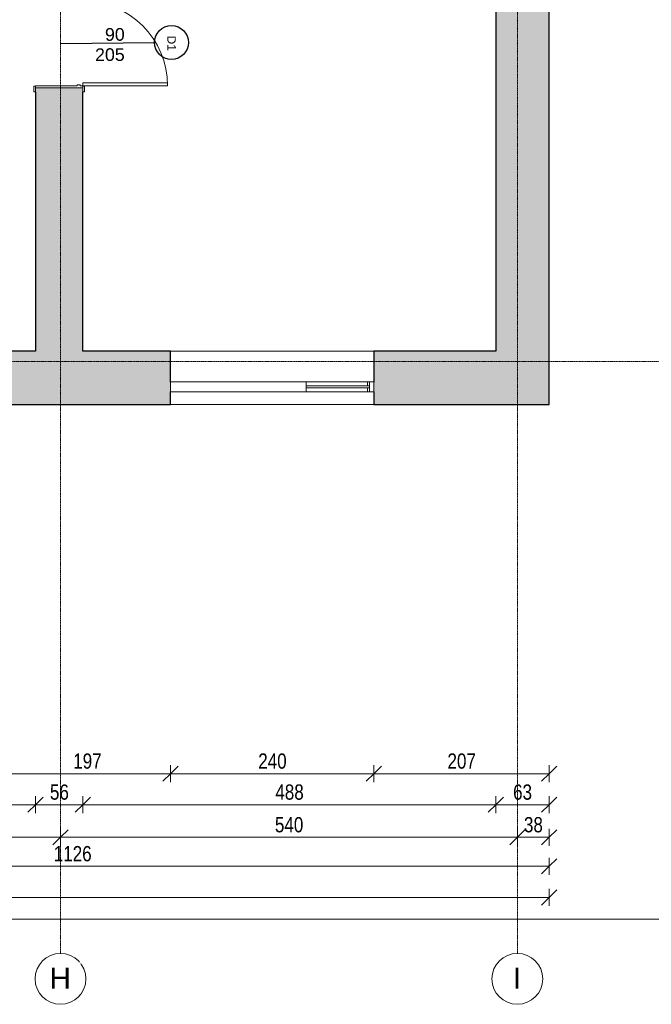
# Model space of a CAD drawing. Header units: centimetres. Extents: x 14785 to 20067, y -11124 to -8451.
# Tile 9 of 26: x 17295 to 18041, y -11124 to -9962. Entities that reach past the tile are written whole.
import ezdxf

# ---------------------------------------------------------------- set-up
doc = ezdxf.new("R2010")
doc.units = ezdxf.units.CM
doc.header["$XCLIPFRAME"] = 2
doc.linetypes.add('Linia siatki', pattern=[0.9925, 0.47, -0.2175, 0.0875, -0.2175])
doc.linetypes.add('Linia wyrównania', pattern=[0.32004, 0.16002, -0.16002])
for name, color, linetype, lineweight in [('A-ANNO-DIMS', 211, 'Continuous', 9), ('A-ANNO-DIMS-100', 211, 'Continuous', 9), ('A-DETL-MEDM', 33, 'Continuous', 25), ('A-DOOR', 31, 'Continuous', 9), ('A-DOOR-FRAM', 31, 'Continuous', 18), ('A-GLAZ', 151, 'Continuous', 9), ('A-WALL', 113, 'Continuous', 9), ('A-WALL-PATT', 111, 'Continuous', 25), ('G-ANNO-REFR', 1, 'Linia wyrównania', 9), ('G-ANNO-TEXT', 231, 'Continuous', 9), ('I-WALL', 2, 'Continuous', 9), ('S-GRID', 1, 'Continuous', 9), ('S-GRID-IDEN', 1, 'Continuous', 9)]:
    doc.layers.add(name, color=color, linetype=linetype, lineweight=lineweight)
doc.styles.add('Arial', font='arial.ttf', dxfattribs={"height": 25})
doc.styles.add('Arial_2', font='arial.ttf', dxfattribs={"height": 10})
doc.styles.add('Arial_3', font='arial.ttf', dxfattribs={"height": 15})
doc.styles.add('Arial_4', font='arial.ttf', dxfattribs={"width": 0.8, "height": 18})
doc.dimstyles.new('Przekątna_-_1_8_mm_Arial', dxfattribs={"dimscale": 30.48, "dimtxt": 18.364669, "dimasz": 0.590551, "dimexe": 0.328084, "dimexo": 0.0625, "dimgap": 0.016404, "dimtad": 1, "dimdec": 0, "dimdsep": 46, "dimtxsty": 'Arial_4', "dimblk1": 'OBLIQUE', "dimblk2": 'OBLIQUE', "dimsah": 1, "dimcen": 0.09, "dimazin": 0, "dimtfac": 1, "dimtdec": 4, "dimtix": 1, "dimtmove": 0, "dimatfit": 3, "dimfxl": 0.328084, "dimfxlon": 1, "dimtvp": 1, "dimtolj": 1, "dimtzin": 0, "dimarcsym": 2})
picture_1 = doc.add_image_def('image1.png', size_in_pixel=(425, 587))

# ---------------------------------------------------------------- blocks, each defined once
blk = doc.blocks.new('Aluminum_1 szybowe - Okno 240_265 p_85-591871-4_Poziom piętra')
at = {"layer": 'A-GLAZ', "lineweight": 18}
for p, q in [((-132.1, 19.2), (-137.2, 19.2)), ((-137.2, 19.2), (-137.2, 7.7)), ((-132.1, 7.7), (-132.1, 19.2)), ((-57.2, 14.7), (-132.1, 14.7)), ((-132.1, 14.7), (-132.1, 12.2)), ((-132.1, 12.2), (-57.2, 12.2)), ((-137.2, 7.7), (-132.1, 7.7))]:
    blk.add_line(p, q, dxfattribs=at)
at = {"layer": 'A-GLAZ'}
for p, q in [((-129.5, 19.2), (-57.2, 19.2)), ((-57.2, 7.7), (-129.5, 7.7))]:
    blk.add_line(p, q, dxfattribs=at)
blk = doc.blocks.new('Aluminum_2 szybowe - 160x140-603873-4_Poziom piętra')
at = {"layer": 'A-GLAZ', "lineweight": 18}
for p, q in [((-132.1, 19.2), (-134.6, 19.2)), ((-132.1, 14.7), (-132.1, 19.2)), ((-132.1, 7.7), (-132.1, 12.2)), ((-134.6, 7.7), (-132.1, 7.7))]:
    blk.add_line(p, q, dxfattribs=at)
at = {"layer": 'A-GLAZ'}
for p, q in [((-132.1, 19.2), (-59.7, 19.2)), ((-59.7, 7.7), (-132.1, 7.7))]:
    blk.add_line(p, q, dxfattribs=at)
blk = doc.blocks.new('Aluminum_2 szybowe - 160x140-V3-4_Poziom piętra')
at = {"layer": 'A-GLAZ'}
for p, q in [((-137.2, 19.2), (22.8, 19.2)), ((-137.2, 7.7), (-137.2, 19.2)), ((22.8, 19.2), (22.8, 7.7)), ((22.8, 7.7), (-137.2, 7.7))]:
    blk.add_line(p, q, dxfattribs=at)
blk = doc.blocks.new('Drzwi-wewnętrzne-jednoskrzydłowe-dwupanelowe-drewniane - 1000 x 2100mm-625501-4_Poziom piętra')
at = {"layer": 'A-DOOR', "lineweight": 18}
for p, q in [((50, 127.6825), (46.5, 127.6825)), ((46.5, 127.6825), (46.5, 27.6825)), ((50, 27.6825), (50, 127.6825)), ((46.5, 27.6825), (50, 27.6825))]:
    blk.add_line(p, q, dxfattribs=at)
at = {"layer": 'A-DOOR'}
for p, q in [((-50.635, 29.6825), (-57.135, 29.6825)), ((-57.135, 29.6825), (-57.135, 27.6825)), ((-57.135, 27.6825), (-50.635, 27.6825)), ((-50.635, 27.6825), (-50.635, 29.6825)), ((57.135, 29.6825), (50.635, 29.6825)), ((50.635, 29.6825), (50.635, 27.6825)), ((50.635, 27.6825), (57.135, 27.6825)), ((57.135, 27.6825), (57.135, 29.6825)), ((-50.635, -28.3175), (-57.135, -28.3175)), ((-57.135, -28.3175), (-57.135, -30.3175)), ((-57.135, -30.3175), (-50.635, -30.3175)), ((-50.635, -30.3175), (-50.635, -28.3175)), ((57.135, -28.3175), (50.635, -28.3175)), ((50.635, -28.3175), (50.635, -30.3175)), ((50.635, -30.3175), (57.135, -30.3175)), ((57.135, -30.3175), (57.135, -28.3175))]:
    blk.add_line(p, q, dxfattribs=at)
blk.add_arc((50, 27.6825), 100, 90, 180, dxfattribs=at)
at = {"layer": 'A-DOOR-FRAM'}
for p, q in [((-50, 27.6825), (-52.5, 27.6825)), ((-52.5, 27.6825), (-52.5, -28.3175)), ((-50, 24.1825), (-50, 27.6825)), ((-48.73, 24.1825), (-50, 24.1825)), ((-48.73, 20.69), (-48.73, 24.1825)), ((50, 24.1825), (48.73, 24.1825)), ((48.73, 24.1825), (48.73, 20.69)), ((50, 27.6825), (50, 24.1825)), ((52.5, 27.6825), (50, 27.6825)), ((52.5, -28.3175), (52.5, 27.6825)), ((-50, -28.3175), (-50, 20.69)), ((-50, 20.69), (-48.73, 20.69)), ((48.73, 20.69), (50, 20.69)), ((50, 20.69), (50, -28.3175)), ((-52.5, -28.3175), (-50, -28.3175)), ((50, -28.3175), (52.5, -28.3175))]:
    blk.add_line(p, q, dxfattribs=at)
blk = doc.blocks.new('Siatka - M_Symbol siatki - okrąg-11506-4_Poziom piętra')
at = {"layer": 'S-GRID-IDEN'}
blk.add_circle((0, 0), 0.3, dxfattribs=at)
blk = doc.blocks.new('DIMBLOCK82-4_Poziom piętra')
at = {"layer": 'A-ANNO-DIMS-100'}
for p, q in [((17276.6, -10851.5), (17267.6, -10860.5)), ((17276.6, -10851.5), (17276.6, -10841.5)), ((17276.6, -10851.5), (17285.6, -10842.5)), ((17276.6, -10851.5), (17473.6, -10851.5)), ((17276.6, -10851.5), (17276.6, -10861.5)), ((17473.6, -10851.5), (17464.6, -10860.5)), ((17473.6, -10851.5), (17473.6, -10841.5)), ((17473.6, -10851.5), (17482.6, -10842.5)), ((17473.6, -10851.5), (17473.6, -10861.5))]:
    blk.add_line(p, q, dxfattribs=at)
at = {"layer": 'A-ANNO-DIMS-100', "color": 0, "insert": (17358.6, -10827.6), "char_height": 18, "width": 39.668, "attachment_point": 1, "line_spacing_factor": 0.941778, "style": 'Arial_4'}
blk.add_mtext('197', dxfattribs=at)
blk = doc.blocks.new('_Oblique')
at = {"color": 0, "linetype": 'ByBlock', "lineweight": -2}
blk.add_line((-0.5, -0.5), (0.5, 0.5), dxfattribs=at)
blk = doc.blocks.new('DIMBLOCK83-4_Poziom piętra')
at = {"layer": 'A-ANNO-DIMS-100'}
for p, q in [((17473.6, -10851.5), (17464.6, -10860.5)), ((17473.6, -10851.5), (17473.6, -10841.5)), ((17473.6, -10851.5), (17482.6, -10842.5)), ((17473.6, -10851.5), (17713.6, -10851.5)), ((17473.6, -10851.5), (17473.6, -10861.5)), ((17713.6, -10851.5), (17704.6, -10860.5)), ((17713.6, -10851.5), (17713.6, -10841.5)), ((17713.6, -10851.5), (17722.6, -10842.5)), ((17713.6, -10851.5), (17713.6, -10861.5))]:
    blk.add_line(p, q, dxfattribs=at)
at = {"layer": 'A-ANNO-DIMS-100', "color": 0, "insert": (17577.1, -10827.6), "char_height": 18, "width": 39.668, "attachment_point": 1, "line_spacing_factor": 0.941778, "style": 'Arial_4'}
blk.add_mtext('240', dxfattribs=at)
blk = doc.blocks.new('DIMBLOCK84-4_Poziom piętra')
at = {"layer": 'A-ANNO-DIMS-100'}
for p, q in [((17713.6, -10851.5), (17704.6, -10860.5)), ((17713.6, -10851.5), (17713.6, -10841.5)), ((17713.6, -10851.5), (17722.6, -10842.5)), ((17713.6, -10851.5), (17920.6, -10851.5)), ((17713.6, -10851.5), (17713.6, -10861.5)), ((17920.6, -10851.5), (17911.6, -10860.5)), ((17920.6, -10851.5), (17920.6, -10841.5)), ((17920.6, -10851.5), (17929.6, -10842.5)), ((17920.6, -10851.5), (17920.6, -10861.5))]:
    blk.add_line(p, q, dxfattribs=at)
at = {"layer": 'A-ANNO-DIMS-100', "color": 0, "insert": (17800.6, -10827.6), "char_height": 18, "width": 39.668, "attachment_point": 1, "line_spacing_factor": 0.941778, "style": 'Arial_4'}
blk.add_mtext('207', dxfattribs=at)
blk = doc.blocks.new('DIMBLOCK92-4_Poziom piętra')
at = {"layer": 'A-ANNO-DIMS-100'}
for p, q in [((16840.6, -10888.1), (16840.6, -10878.1)), ((16840.6, -10888.1), (16849.6, -10879.1)), ((17314.1, -10888.1), (17314.1, -10878.1)), ((17314.1, -10888.1), (17323.1, -10879.1)), ((16840.6, -10888.1), (16831.6, -10897.1)), ((16840.6, -10888.1), (17314.1, -10888.1)), ((16840.6, -10888.1), (16840.6, -10898.1)), ((17314.1, -10888.1), (17305.1, -10897.1)), ((17314.1, -10888.1), (17314.1, -10898.1))]:
    blk.add_line(p, q, dxfattribs=at)
at = {"layer": 'A-ANNO-DIMS-100', "color": 0, "insert": (17060.8, -10864.2), "char_height": 18, "width": 39.668, "attachment_point": 1, "line_spacing_factor": 0.941778, "style": 'Arial_4'}
blk.add_mtext('474', dxfattribs=at)
blk = doc.blocks.new('DIMBLOCK93-4_Poziom piętra')
at = {"layer": 'A-ANNO-DIMS-100'}
for p, q in [((17314.1, -10888.1), (17314.1, -10878.1)), ((17314.1, -10888.1), (17323.1, -10879.1)), ((17370.1, -10888.1), (17370.1, -10878.1)), ((17370.1, -10888.1), (17379.1, -10879.1)), ((17314.1, -10888.1), (17305.1, -10897.1)), ((17314.1, -10888.1), (17370.1, -10888.1)), ((17314.1, -10888.1), (17314.1, -10898.1)), ((17370.1, -10888.1), (17361.1, -10897.1)), ((17370.1, -10888.1), (17370.1, -10898.1))]:
    blk.add_line(p, q, dxfattribs=at)
at = {"layer": 'A-ANNO-DIMS-100', "color": 0, "insert": (17331.1, -10864.2), "char_height": 18, "width": 26.445, "attachment_point": 1, "line_spacing_factor": 0.941778, "style": 'Arial_4'}
blk.add_mtext('56', dxfattribs=at)
blk = doc.blocks.new('DIMBLOCK94-4_Poziom piętra')
at = {"layer": 'A-ANNO-DIMS-100'}
for p, q in [((17370.1, -10888.1), (17370.1, -10878.1)), ((17370.1, -10888.1), (17379.1, -10879.1)), ((17857.6, -10888.1), (17857.6, -10878.1)), ((17857.6, -10888.1), (17866.6, -10879.1)), ((17370.1, -10888.1), (17361.1, -10897.1)), ((17370.1, -10888.1), (17857.6, -10888.1)), ((17370.1, -10888.1), (17370.1, -10898.1)), ((17857.6, -10888.1), (17848.6, -10897.1)), ((17857.6, -10888.1), (17857.6, -10898.1))]:
    blk.add_line(p, q, dxfattribs=at)
at = {"layer": 'A-ANNO-DIMS-100', "color": 0, "insert": (17597.3, -10864.2), "char_height": 18, "width": 39.668, "attachment_point": 1, "line_spacing_factor": 0.941778, "style": 'Arial_4'}
blk.add_mtext('488', dxfattribs=at)
blk = doc.blocks.new('DIMBLOCK95-4_Poziom piętra')
at = {"layer": 'A-ANNO-DIMS-100'}
for p, q in [((17857.6, -10888.1), (17857.6, -10878.1)), ((17857.6, -10888.1), (17866.6, -10879.1)), ((17920.6, -10888.1), (17920.6, -10878.1)), ((17920.6, -10888.1), (17929.6, -10879.1)), ((17857.6, -10888.1), (17848.6, -10897.1)), ((17857.6, -10888.1), (17920.6, -10888.1)), ((17857.6, -10888.1), (17857.6, -10898.1)), ((17920.6, -10888.1), (17911.6, -10897.1)), ((17920.6, -10888.1), (17920.6, -10898.1))]:
    blk.add_line(p, q, dxfattribs=at)
at = {"layer": 'A-ANNO-DIMS-100', "color": 0, "insert": (17878.1, -10864.2), "char_height": 18, "width": 26.445, "attachment_point": 1, "line_spacing_factor": 0.941778, "style": 'Arial_4'}
blk.add_mtext('63', dxfattribs=at)
blk = doc.blocks.new('DIMBLOCK101-4_Poziom piętra')
at = {"layer": 'A-ANNO-DIMS-100'}
for p, q in [((16824.6, -10926.6), (16824.6, -10916.6)), ((16824.6, -10926.6), (16833.6, -10917.6)), ((17343.6, -10926.6), (17343.6, -10916.6)), ((17343.6, -10926.6), (17352.6, -10917.6)), ((16824.6, -10926.6), (16815.6, -10935.6)), ((16824.6, -10926.6), (17343.6, -10926.6)), ((16824.6, -10926.6), (16824.6, -10936.6)), ((17343.6, -10926.6), (17334.6, -10935.6)), ((17343.6, -10926.6), (17343.6, -10936.6))]:
    blk.add_line(p, q, dxfattribs=at)
at = {"layer": 'A-ANNO-DIMS-100', "color": 0, "insert": (17067.6, -10902.7), "char_height": 18, "width": 39.668, "attachment_point": 1, "line_spacing_factor": 0.941778, "style": 'Arial_4'}
blk.add_mtext('519', dxfattribs=at)
blk = doc.blocks.new('DIMBLOCK102-4_Poziom piętra')
at = {"layer": 'A-ANNO-DIMS-100'}
for p, q in [((17343.6, -10926.6), (17343.6, -10916.6)), ((17343.6, -10926.6), (17352.6, -10917.6)), ((17883.1, -10926.6), (17883.1, -10916.6)), ((17883.1, -10926.6), (17892.1, -10917.6)), ((17343.6, -10926.6), (17334.6, -10935.6)), ((17343.6, -10926.6), (17883.1, -10926.6)), ((17343.6, -10926.6), (17343.6, -10936.6)), ((17883.1, -10926.6), (17874.1, -10935.6)), ((17883.1, -10926.6), (17883.1, -10936.6))]:
    blk.add_line(p, q, dxfattribs=at)
at = {"layer": 'A-ANNO-DIMS-100', "color": 0, "insert": (17596.8, -10902.7), "char_height": 18, "width": 39.668, "attachment_point": 1, "line_spacing_factor": 0.941778, "style": 'Arial_4'}
blk.add_mtext('540', dxfattribs=at)
blk = doc.blocks.new('DIMBLOCK103-4_Poziom piętra')
at = {"layer": 'A-ANNO-DIMS-100'}
for p, q in [((17883.1, -10926.6), (17883.1, -10916.6)), ((17883.1, -10926.6), (17892.1, -10917.6)), ((17920.6, -10926.6), (17920.6, -10916.6)), ((17920.6, -10926.6), (17929.6, -10917.6)), ((17883.1, -10926.6), (17874.1, -10935.6)), ((17883.1, -10926.6), (17920.6, -10926.6)), ((17883.1, -10926.6), (17883.1, -10936.6)), ((17920.6, -10926.6), (17911.6, -10935.6)), ((17920.6, -10926.6), (17920.6, -10936.6))]:
    blk.add_line(p, q, dxfattribs=at)
at = {"layer": 'A-ANNO-DIMS-100', "color": 0, "insert": (17890.9, -10902.7), "char_height": 18, "width": 26.445, "attachment_point": 1, "line_spacing_factor": 0.941778, "style": 'Arial_4'}
blk.add_mtext('38', dxfattribs=at)
blk = doc.blocks.new('DIMBLOCK106-4_Poziom piętra')
at = {"layer": 'A-ANNO-DIMS-100'}
for p, q in [((16794.6, -10960.8), (16794.6, -10950.8)), ((16794.6, -10960.8), (16803.6, -10951.8)), ((17920.6, -10960.8), (17920.6, -10950.8)), ((17920.6, -10960.8), (17929.6, -10951.8)), ((16794.6, -10960.8), (16785.6, -10969.8)), ((16794.6, -10960.8), (17920.6, -10960.8)), ((16794.6, -10960.8), (16794.6, -10970.8)), ((17920.6, -10960.8), (17911.6, -10969.8)), ((17920.6, -10960.8), (17920.6, -10970.8))]:
    blk.add_line(p, q, dxfattribs=at)
at = {"layer": 'A-ANNO-DIMS-100', "color": 0, "insert": (17335.6, -10936.9), "char_height": 18, "width": 52.89, "attachment_point": 1, "line_spacing_factor": 0.941778, "style": 'Arial_4'}
blk.add_mtext('1126', dxfattribs=at)
blk = doc.blocks.new('DIMBLOCK107-4_Poziom piętra')
at = {"layer": 'A-ANNO-DIMS-100'}
for p, q in [((15120.6, -10997.5), (15120.6, -10987.5)), ((15120.6, -10997.5), (15129.6, -10988.5)), ((17920.6, -10997.5), (17920.6, -10987.5)), ((17920.6, -10997.5), (17929.6, -10988.5)), ((15120.6, -10997.5), (15111.6, -11006.5)), ((15120.6, -10997.5), (17920.6, -10997.5)), ((15120.6, -10997.5), (15120.6, -11007.5)), ((17920.6, -10997.5), (17911.6, -11006.5)), ((17920.6, -10997.5), (17920.6, -11007.5))]:
    blk.add_line(p, q, dxfattribs=at)
at = {"layer": 'A-ANNO-DIMS-100', "color": 0, "insert": (16498.6, -10973.6), "char_height": 18, "width": 52.89, "attachment_point": 1, "line_spacing_factor": 0.941778, "style": 'Arial_4'}
blk.add_mtext('2800', dxfattribs=at)

msp = doc.modelspace()

# ---------------------------------------------------------------- hatches: boundary and pattern name
at = {"layer": 'A-WALL-PATT', "lineweight": 9}
h = msp.add_hatch(color=256, dxfattribs=at)
h.paths.add_polyline_path([(17857.62, -10352.71), (17920.62, -10352.71), (17920.62, -9580.21), (17857.62, -9580.21), (17857.62, -9747.37)])
h.paths.add_polyline_path([(17905.62, -9390.21), (17920.62, -9390.21), (17920.62, -8842.71), (17857.62, -8842.71), (17857.62, -9390.21), (17894.19, -9390.21)])
h = msp.add_hatch(color=256, dxfattribs=at)
h.paths.add_polyline_path([(17363.13, -10352.71), (17370.12, -10352.71), (17370.12, -10042.21), (17314.12, -10042.21), (17314.12, -10352.71), (17342.62, -10352.71)])
h.paths.add_polyline_path([(17314.12, -9937.21), (17370.12, -9937.21), (17370.12, -9626.71), (17314.12, -9626.71), (17314.12, -9932.58)])
h = msp.add_hatch(color=256, dxfattribs=at)
h.paths.add_polyline_path([(17276.62, -10415.71), (17342.62, -10415.71), (17342.62, -10352.71), (17276.62, -10352.71), (17276.62, -10400.71)])
h.paths.add_polyline_path([(16813.06, -10415.71), (17036.62, -10415.71), (17036.62, -10352.71), (16794.62, -10352.71), (16794.62, -10415.71)])
h = msp.add_hatch(color=256, dxfattribs=at)
h.paths.add_polyline_path([(17713.62, -10415.71), (17920.62, -10415.71), (17920.62, -10352.71), (17713.62, -10352.71), (17713.62, -10400.71)])
h.paths.add_polyline_path([(17473.62, -10415.71), (17473.62, -10352.71), (17342.62, -10352.71), (17342.62, -10415.71), (17380.87, -10415.71)])

# ---------------------------------------------------------------- linework, layer by layer
at = {"layer": 'A-DETL-MEDM'}
msp.add_line((17343.62, -9989.71), (17454.62, -9988.79), dxfattribs=at)
msp.add_circle((17474.62, -9988.62), 20, dxfattribs=at)
at = {"layer": 'A-WALL', "lineweight": 25}
for p, q in [((17920.62, -10415.71), (17920.62, -9580.21)), ((17857.62, -9626.71), (17857.62, -10352.71)), ((17314.12, -10352.71), (17276.62, -10352.71)), ((17473.62, -10352.71), (17370.12, -10352.71)), ((17473.62, -10389.28), (17473.62, -10352.71)), ((17857.62, -10352.71), (17713.62, -10352.71)), ((17713.62, -10352.71), (17713.62, -10389.28)), ((17473.62, -10415.71), (17473.62, -10400.71)), ((17713.62, -10400.71), (17713.62, -10415.71)), ((17276.62, -10415.71), (17473.62, -10415.71)), ((17713.62, -10415.71), (17920.62, -10415.71))]:
    msp.add_line(p, q, dxfattribs=at)
at = {"layer": 'A-WALL'}
for p, q in [((17473.62, -10352.71), (17713.62, -10352.71)), ((17713.62, -10415.71), (17473.62, -10415.71))]:
    msp.add_line(p, q, dxfattribs=at)
at = {"layer": 'I-WALL', "lineweight": 25}
for p, q in [((17314.12, -10046.85), (17314.12, -10352.71)), ((17370.12, -10352.71), (17370.12, -10046.85))]:
    msp.add_line(p, q, dxfattribs=at)
at = {"layer": 'S-GRID', "linetype": 'Linia siatki'}
for p, q in [((17343.62, -8451.11), (17343.62, -11063.66)), ((17883.12, -8451.11), (17883.12, -11063.66)), ((14793.33, -10364.96), (18286.21, -10364.96))]:
    msp.add_line(p, q, dxfattribs=at)

# ---------------------------------------------------------------- block references
at = {"layer": 'A-DOOR', "rotation": 270}
msp.add_blockref('Drzwi-wewnętrzne-jednoskrzydłowe-dwupanelowe-drewniane - 1000 x 2100mm-625501-4_Poziom piętra', (17342.44, -9989.71), dxfattribs=at)
at = {"layer": 'A-GLAZ', "rotation": 180}
for name, p in [('Aluminum_2 szybowe - 160x140-V3-4_Poziom piętra', (17496.46, -10381.56)), ('Aluminum_1 szybowe - Okno 240_265 p_85-591871-4_Poziom piętra', (17576.46, -10381.56)), ('Aluminum_2 szybowe - 160x140-603873-4_Poziom piętra', (17573.92, -10381.56))]:
    msp.add_blockref(name, p, dxfattribs=at)
at = {"layer": 'S-GRID-IDEN', "xscale": 99.99999999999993, "yscale": 99.99999999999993, "zscale": 99.99999999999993, "rotation": 180}
for p in [(17343.62, -11093.66), (17883.12, -11093.66)]:
    msp.add_blockref('Siatka - M_Symbol siatki - okrąg-11506-4_Poziom piętra', p, dxfattribs=at)

# ---------------------------------------------------------------- texts
at = {"layer": 'G-ANNO-TEXT', "color": 7, "attachment_point": 1}
for s, insert, char_height, width, rotation, style in [('\\fArial|b0|i0|c238|p34|; ', (17390.1, -9971.74), 15, 7.2152, 0.47697, 'Arial_3'), ('90', (17396.06, -9971.69), 15, 28.8607, 0.47697, 'Arial_3'), ('D1', (17479.68, -9980.53), 10, 21.6456, 270.47697, 'Arial_2'), ('205', (17384.35, -9995.6), 15, 43.2911, 0.47697, 'Arial_3')]:
    msp.add_mtext(s, dxfattribs=dict(at, insert=insert, char_height=char_height, width=width, rotation=rotation, style=style))

# ---------------------------------------------------------------- dimensions: what is measured, and where the dimension line sits
at = {"layer": 'A-ANNO-DIMS'}
for base, p1, p2, override, picture, middle in [((17473.62, -10851.51), (17276.62, -10841.51), (17473.62, -10841.51), {"dimpost": '<>', "dimfxl": 197}, 'DIMBLOCK82-4_Poziom piętra', (17375.12, -10841.82)), ((17713.62, -10851.51), (17473.62, -10841.51), (17713.62, -10841.51), {"dimpost": '<>', "dimfxl": 240}, 'DIMBLOCK83-4_Poziom piętra', (17593.62, -10841.82)), ((17920.62, -10851.51), (17713.62, -10841.51), (17920.62, -10841.51), {"dimpost": '<>', "dimfxl": 207}, 'DIMBLOCK84-4_Poziom piętra', (17817.12, -10841.82)), ((17314.12255481, -10888.05387144), (16840.62255481, -10878.05387144), (17314.12255481, -10878.05387144), {"dimpost": '<>', "dimfxl": 473.5}, 'DIMBLOCK92-4_Poziom piętra', (17077.37255481, -10878.55387139)), ((17370.12, -10888.05), (17314.12, -10878.05), (17370.12, -10878.05), {"dimpost": '<>', "dimfxl": 56}, 'DIMBLOCK93-4_Poziom piętra', (17342.12, -10878.36)), ((17857.62255481, -10888.05387144), (17370.12255481, -10878.05387144), (17857.62255481, -10878.05387144), {"dimpost": '<>', "dimfxl": 487.5}, 'DIMBLOCK94-4_Poziom piętra', (17613.87255481, -10878.36355761)), ((17920.62, -10888.05), (17857.62, -10878.05), (17920.62, -10878.05), {"dimpost": '<>', "dimfxl": 63}, 'DIMBLOCK95-4_Poziom piętra', (17889.12, -10878.36)), ((17343.62, -10926.59), (16824.62, -10916.59), (17343.62, -10916.59), {"dimpost": '<>', "dimfxl": 519}, 'DIMBLOCK101-4_Poziom piętra', (17084.12, -10916.9)), ((17883.12255481, -10926.59120254), (17343.62255481, -10916.59120254), (17883.12255481, -10916.59120254), {"dimpost": '<>', "dimfxl": 539.5}, 'DIMBLOCK102-4_Poziom piętra', (17613.37255481, -10916.9008887)), ((17920.62255481, -10926.59120254), (17883.12255481, -10916.59120254), (17920.62255481, -10916.59120254), {"dimpost": '<>', "dimfxl": 37.5}, 'DIMBLOCK103-4_Poziom piętra', (17901.87255481, -10916.89474955)), ((17920.62, -10960.76), (16794.62, -10950.76), (17920.62, -10950.76), {"dimpost": '<>', "dimfxl": 1126}, 'DIMBLOCK106-4_Poziom piętra', (17357.62, -10951.07)), ((17920.62, -10997.51), (15120.62, -10987.51), (17920.62, -10987.51), {"dimpost": '<>', "dimfxl": 2800}, 'DIMBLOCK107-4_Poziom piętra', (16520.62, -10987.82))]:
    dim = msp.add_linear_dim(base=base, p1=p1, p2=p2, dimstyle='Przekątna_-_1_8_mm_Arial', override=override, dxfattribs=at)
    dim.commit()
    dim.dimension.update_dxf_attribs({"geometry": picture, "text_midpoint": middle})

# ---------------------------------------------------------------- pictures from other files: only their frames are drawn
at = {"layer": 'G-ANNO-REFR'}
image = msp.add_image(picture_1, insert=(13294.02, -10599.16), size_in_units=(1499.31, 2070.81), dxfattribs=at)
image.set_boundary_path([(422.208, 706.731), (422.208, -16.598), (1893.711, -16.598), (1893.711, 706.731), (422.208, 706.731)])
image.dxf.flags = 15

# ---------------------------------------------------------------- next in the draw order: texts
at = {"layer": 'S-GRID-IDEN', "char_height": 25, "attachment_point": 1, "style": 'Arial', "bg_fill": 3, "box_fill_scale": 1.25, "bg_fill_color": 256, "bg_fill_true_color": 13158600, "bg_fill_transparency": 0}
for s, insert, width in [('\\fArial|b0|i0|c238|p34|;H', (17330.73, -11080.31), 30.4641), ('\\fArial|b0|i0|c238|p34|;I', (17877.83, -11080.31), 12.0253)]:
    msp.add_mtext(s, dxfattribs=dict(at, insert=insert, width=width))

doc.saveas('drawing.dxf')
